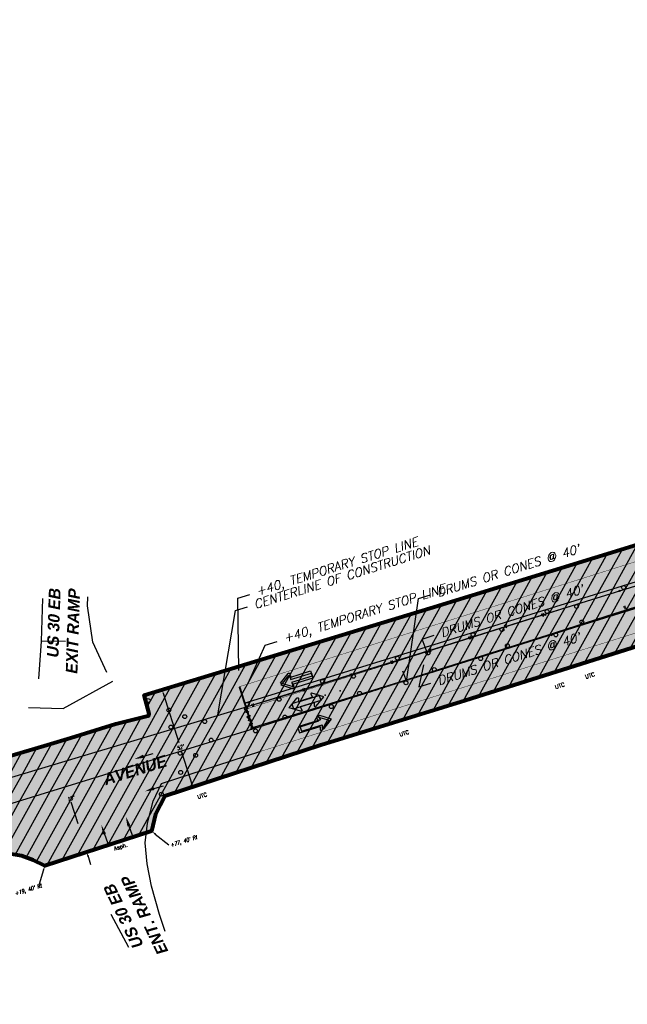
# Model space of a CAD drawing. Header units: feet. Extents: x 0 to 1837476, y 0 to 429622.
# Tile 13 of 33: x 1762683 to 1762995, y 426043 to 426550. Entities that reach past the tile are written whole.
import ezdxf
from ezdxf import colors
from ezdxf.entities.mleader import LeaderData, LeaderLine
from ezdxf.math import Vec2, Vec3

# ---------------------------------------------------------------- set-up
doc = ezdxf.new("R2010")
doc.units = ezdxf.units.FT
doc.header["$MEASUREMENT"] = 0
for name, color, linetype in [('A-DETL-ANNO', 2, 'Continuous'), ('A-DETL-DIMS', 1, 'Continuous'), ('A-PAVEMENT-HATCH', 2, 'Continuous'), ('C-ANNO-TABL-TITL', 4, 'Continuous'), ('C-PAVEMENT-MARKING', 4, 'Continuous'), ('C-PAVEMENT-REFLECTORS', 4, 'Continuous'), ('C-PROJECT LIMITS', 3, 'Continuous'), ('HATCH', 4, 'Continuous'), ('MOT HATCH PH 1', 4, 'Continuous'), ('MOT HATCH PH 2', 3, 'Continuous'), ('MOT HATCH PH 3', 1, 'Continuous')]:
    doc.layers.add(name, color=color, linetype=linetype)
doc.layers.add('PM_P_Cells (Construction)', color=7, linetype='Continuous', lineweight=0)
doc.styles.add('BCI Existing', font='simplex.shx', dxfattribs={"width": 0.75, "oblique": 15, "height": 0.08, "bigfont": 'bigfont.shx'})
doc.styles.add('L100', font='simplex.shx', dxfattribs={"height": 0.1, "bigfont": 'bigfont.shx'})
doc.styles.add('Matchline', font='bold.shx', dxfattribs={"oblique": 10, "height": 0.18})
doc.styles.add('STATION', font='ROMANS.shx', dxfattribs={"oblique": 15})

msp = doc.modelspace()

# ---------------------------------------------------------------- hatches: boundary and pattern name
at = {"layer": 'C-PAVEMENT-REFLECTORS', "transparency": 33554687}
h = msp.add_hatch(color=256, dxfattribs=at)
h.dxf.hatch_style = 1
h.paths.add_polyline_path([(1762991.11, 426255.4), (1762992.04, 426255.71), (1762991.73, 426256.65), (1762990.79, 426256.33)])
h = msp.add_hatch(color=256, dxfattribs=at)
h.dxf.hatch_style = 1
h.paths.add_polyline_path([(1762952.98, 426243.08), (1762953.92, 426243.4), (1762953.6, 426244.34), (1762952.66, 426244.02)])
h = msp.add_hatch(color=256, dxfattribs=at)
h.dxf.hatch_style = 1
h.paths.add_polyline_path([(1762956.2, 426232.68), (1762957.14, 426233), (1762956.83, 426233.93), (1762955.89, 426233.62)])
h = msp.add_hatch(color=256, dxfattribs=at)
h.dxf.hatch_style = 1
h.paths.add_polyline_path([(1762914.85, 426231.2), (1762915.79, 426231.51), (1762915.47, 426232.45), (1762914.54, 426232.14)])
h = msp.add_hatch(color=256, dxfattribs=at)
h.dxf.hatch_style = 1
h.paths.add_polyline_path([(1762876.56, 426219.01), (1762877.5, 426219.33), (1762877.18, 426220.26), (1762876.25, 426219.95)])
h = msp.add_hatch(color=256, dxfattribs=at)
h.dxf.hatch_style = 1
h.paths.add_polyline_path([(1762838.37, 426207.1), (1762839.31, 426207.42), (1762839, 426208.35), (1762838.06, 426208.04)])
h = msp.add_hatch(color=256, dxfattribs=at)
h.dxf.hatch_style = 1
h.paths.add_polyline_path([(1762879.97, 426208.77), (1762880.91, 426209.08), (1762880.6, 426210.02), (1762879.66, 426209.7)])
h = msp.add_hatch(color=256, dxfattribs=at)
h.dxf.hatch_style = 1
h.paths.add_polyline_path([(1762799.95, 426195.13), (1762800.89, 426195.45), (1762800.58, 426196.39), (1762799.64, 426196.07)])
h = msp.add_hatch(color=256, dxfattribs=at)
h.dxf.hatch_style = 1
h.paths.add_polyline_path([(1762803.62, 426184.68), (1762804.56, 426184.99), (1762804.24, 426185.93), (1762803.3, 426185.62)])
at = {"layer": 'HATCH', "true_color": 0xe7e8e9, "transparency": 33554457}
h = msp.add_hatch(color=254, dxfattribs=at)
h.dxf.hatch_style = 1
h.paths.add_polyline_path([(1760925.01, 425620.93), (1761185.21, 425702.35), (1761203.98, 425711.87), (1761219.39, 425720.27), (1761228.96, 425724.52), (1761251.35, 425731.04), (1761262.52, 425734.03), (1761281.08, 425738.04), (1761281.08, 425736.04), (1761301.08, 425736.04), (1761301.07, 425738.78), (1761302.12, 425738.99), (1761312.83, 425742.04), (1761397.96, 425768.83), (1761466.39, 425790.61), (1761562.38, 425821.41), (1761699.77, 425868.8), (1761756.39, 425888.42), (1761787.45, 425899.26), (1761818.41, 425910.67), (1761825.89, 425913.07), (1761843.43, 425919.36), (1761874.92, 425929.77), (1761912.84, 425941.83), (1761971.63, 425960.18), (1762008.95, 425971.74), (1762015.62, 425973.81), (1762017.99, 425966.17), (1762027.54, 425969.13), (1762025.17, 425976.77), (1762028.77, 425977.88), (1762090.66, 425997.08), (1762189.79, 426028.22), (1762250.38, 426047.37), (1762305.08, 426065.36), (1762391.07, 426092.17), (1762413.99, 426099.16), (1762414.53, 426077.68), (1762424.46, 426080.74), (1762423.85, 426102.16), (1762489.66, 426122.28), (1762572.1, 426147.24), (1762617.67, 426162.94), (1762621.84, 426154.67), (1762695.76, 426176.4), (1762709.46, 426180.41), (1762732.51, 426187.64), (1762748.94, 426191.7), (1762749.47, 426192.01), (1762749.65, 426192.88), (1762747.07, 426202.32), (1762894.03, 426247.08), (1763148.56, 426325.28), (1763232.65, 426350.13), (1763489.42, 426428.89), (1763677.45, 426490.96), (1763751.88, 426515.71), (1763797.08, 426530.13), (1763811.81, 426535.02), (1763811.75, 426534.42), (1763814.47, 426527.23), (1763945.11, 426567.8), (1763943.18, 426574.9), (1763971.62, 426583.36), (1764000.24, 426591.78), (1764070.84, 426612.65), (1764106.36, 426623), (1764144.31, 426634.01), (1764188.44, 426647.04), (1764231.09, 426659.62), (1764240.69, 426662.43), (1764350.53, 426694.46), (1764373.79, 426701.21), (1764494.76, 426738.55), (1764486.3, 426737.9), (1764483.37, 426738.18), (1764411.12, 426715.85), (1764408.46, 426724.46), (1764402.15, 426723.55), (1764402.16, 426723.57), (1764408.47, 426724.47), (1764411.12, 426715.87), (1764483.37, 426738.18), (1764483.37, 426738.18), (1764411.12, 426715.88), (1764408.47, 426724.48), (1764402.16, 426723.58), (1764402.9, 426725.89), (1764462.81, 426744.35), (1764470.58, 426740.97), (1764479.36, 426738.55), (1764486.29, 426737.91), (1764494.82, 426738.58), (1764538.73, 426752.24), (1764582.64, 426765.9), (1764585.62, 426767.48), (1764588.23, 426769.23), (1764591.16, 426771.36), (1764594.94, 426774.44), (1764597.68, 426776.94), (1764600.18, 426779.52), (1764601.23, 426780.78), (1764604.37, 426778.29), (1764608.09, 426783), (1764604.96, 426785.48), (1764605.34, 426785.99), (1764606.53, 426787.63), (1764607.44, 426788.92), (1764680.19, 426810.33), (1764683.06, 426809.04), (1764688.04, 426807.1), (1764691.03, 426806.31), (1764693.25, 426805.9), (1764698.13, 426805.39), (1764702.25, 426805.35), (1764710.11, 426805.96), (1764723.58, 426756), (1764683.86, 426750.81), (1764674.28, 426749.28), (1764668.29, 426747.2), (1764664.24, 426744.8), (1764658.64, 426740.8), (1764612.56, 426725.31), (1764613.17, 426723.41), (1764600.25, 426719.07), (1764600.15, 426719.11), (1764597.44, 426719.72), (1764595.24, 426720.04), (1764592.85, 426720.22), (1764590.98, 426720.23), (1764588.48, 426720.05), (1764586.7, 426719.79), (1764585.04, 426719.45), (1764668.27, 426747.2), (1764664.23, 426744.81), (1764658.11, 426740.42), (1764654.45, 426737.15), (1764651, 426733.31), (1764649.57, 426731.43), (1764648.18, 426729.04), (1764647.64, 426727.7), (1764647, 426724.98), (1764646.92, 426724.32), (1764610.59, 426712.17), (1764609.73, 426713.34), (1764608.43, 426714.7), (1764606.38, 426716.34), (1764604.73, 426717.35), (1764603.28, 426718.05), (1764601.71, 426718.58), (1764600.14, 426719.11), (1764597.44, 426719.72), (1764595.24, 426720.04), (1764592.85, 426720.22), (1764590.98, 426720.22), (1764588.48, 426720.05), (1764586.7, 426719.79), (1764585.04, 426719.45), (1764584.19, 426719.23), (1764557.37, 426711.58), (1764505.63, 426695.61), (1764475.53, 426685.84), (1764471.49, 426683.74), (1764466.8, 426679.96), (1764419.03, 426665.1), (1764406.77, 426658.14), (1764399.53, 426660.09), (1764388.6, 426658.76), (1764475.46, 426685.82), (1764471.49, 426683.74), (1764465.9, 426679.23), (1764461.64, 426674.08), (1764459.52, 426669.21), (1764458.64, 426664.96), (1764416.31, 426651.69), (1764416.01, 426652.36), (1764414.27, 426653.78), (1764410.31, 426657.2), (1764399.5, 426660.08), (1764388.57, 426658.76), (1764364.78, 426650.79), (1764273.8, 426622.07), (1764244.87, 426613.11), (1764189.79, 426596.61), (1764159.69, 426587.44), (1764132.54, 426578.86), (1764075.44, 426560.82), (1764015.66, 426541.93), (1763999.24, 426536.29), (1763991.6, 426533.91), (1763990.95, 426534.26), (1763989.88, 426539.02), (1763988.19, 426544.53), (1763988.1, 426544.64), (1763987.96, 426544.65), (1763892.08, 426514.82), (1763835.39, 426497.02), (1763828.33, 426494.72), (1763830.52, 426487.3), (1763816, 426482.98), (1763767.4, 426468.53), (1763691.25, 426445.57), (1763618.36, 426425.06), (1763529.63, 426399.37), (1763519.9, 426396.28), (1763401.18, 426358.69), (1763385.03, 426353.59), (1763346.03, 426341.23), (1763283.39, 426320.38), (1763245.53, 426307.57), (1763161.54, 426279.28), (1763079.02, 426252.54), (1763000.82, 426227.65), (1762959.11, 426214.44), (1762912.32, 426199.71), (1762837.87, 426176.76), (1762757.69, 426150.49), (1762752.91, 426141.25), (1762750.84, 426132.41), (1762696.09, 426114.78), (1762690.11, 426117.62), (1762684.09, 426119.79), (1762675.68, 426121.2), (1762667.81, 426120.56), (1762659.57, 426118.56), (1762633.72, 426110.49), (1762559.04, 426087.41), (1762532.2, 426079.37), (1762529.38, 426087.9), (1762425.99, 426055.65), (1762426.17, 426052.86), (1762398.87, 426044.3), (1762400.36, 426040.09), (1762339.25, 426018.76), (1762339.3, 426018.3), (1762319.07, 426012.3), (1762315.19, 426022.49), (1762242.14, 425998.27), (1762245.1, 425987.66), (1762228.74, 425983.44), (1762191.34, 425970.84), (1762180.6, 425968.22), (1762161.51, 425962.39), (1762118.83, 425946.82), (1762117.97, 425949.69), (1761886.36, 425880.95), (1761887.2, 425878.07), (1761802.45, 425853.33), (1761698.6, 425824.01), (1761645.2, 425808.68), (1761643.56, 425814.09), (1761674.32, 425823.38), (1761673.45, 425826.25), (1761616.02, 425808.9), (1761616.88, 425806.03), (1761643.56, 425814.09), (1761645.19, 425808.68), (1761636.75, 425806.05), (1761614.36, 425798.78), (1761591.98, 425791.48), (1761589.7, 425799.17), (1761542.29, 425785.13), (1761482.74, 425766.42), (1761435.9, 425751.76), (1761437.25, 425747.44), (1761406.56, 425737.93), (1761365.59, 425725.97), (1761297.29, 425704.26), (1761291.53, 425702.52), (1761209.99, 425677.11), (1761096.21, 425641.57), (1761036.89, 425623.05), (1760994.7, 425609.88), (1760934.34, 425590.95)])
at = {"layer": 'MOT HATCH PH 1', "transparency": 33554687}
h = msp.add_hatch(dxfattribs=at)
h.set_pattern_fill('ANSI31', color=256, scale=45, angle=16)
h.paths.add_polyline_path([(1760925.01, 425620.93), (1760985.56, 425639.91), (1761089.08, 425672.35), (1761185.21, 425702.35), (1761203.98, 425711.87), (1761219.39, 425720.27), (1761228.96, 425724.52), (1761251.35, 425731.04), (1761262.52, 425734.03), (1761265.59, 425734.74), (1761273.38, 425736.38), (1761281.08, 425738.04), (1761288.37, 425737.87), (1761295.75, 425738.04), (1761302.12, 425738.99), (1761312.83, 425742.04), (1761397.96, 425768.83), (1761466.39, 425790.61), (1761562.48, 425821.44), (1761633.61, 425845.94), (1761699.77, 425868.8), (1761756.39, 425888.42), (1761787.45, 425899.26), (1761818.41, 425910.67), (1761825.89, 425913.07), (1761843.43, 425919.36), (1761874.92, 425929.77), (1761876.38, 425930.24), (1761912.84, 425941.83), (1761971.63, 425960.18), (1762008.95, 425971.74), (1762090.66, 425997.08), (1762100.08, 426000.02), (1762189.79, 426028.22), (1762216.58, 426036.68), (1762250.38, 426047.37), (1762300.41, 426063.19), (1762373.17, 426086.86), (1762380.55, 426089.17), (1762391.07, 426092.17), (1762489.66, 426122.28), (1762572.1, 426147.24), (1762617.67, 426162.94), (1762621.84, 426154.67), (1762695.76, 426176.4), (1762709.46, 426180.41), (1762732.51, 426187.64), (1762748.94, 426191.7), (1762749.47, 426192.01), (1762749.67, 426192.82), (1762747.15, 426202.02), (1762894.03, 426247.08), (1762945.81, 426262.98), (1762999.55, 426280), (1763065.78, 426300.47), (1763148.56, 426325.28), (1763232.65, 426350.13), (1763332.76, 426380.2), (1763367.45, 426390.93), (1763489.42, 426428.89), (1763519.38, 426438.21), (1763606.59, 426467.32), (1763677.45, 426490.96), (1763797.08, 426530.13), (1763811.75, 426534.42), (1763814.47, 426527.23), (1763845.83, 426537.33), (1763889.38, 426550.71), (1763945.04, 426567.75), (1763943.18, 426574.9), (1763971.62, 426583.36), (1764000.24, 426591.78), (1764070.84, 426612.65), (1764144.31, 426634.01), (1764231.09, 426659.62), (1764240.69, 426662.43), (1764350.53, 426694.46), (1764373.79, 426701.21), (1764381.9, 426704.73), (1764394.13, 426713.31), (1764400.55, 426720.78), (1764402.9, 426725.89), (1764462.81, 426744.35), (1764468.19, 426741.83), (1764472.97, 426740.1), (1764479.36, 426738.55), (1764486.29, 426737.91), (1764494.82, 426738.58), (1764538.73, 426752.24), (1764578.98, 426764.78), (1764584.01, 426766.56), (1764588.23, 426769.23), (1764592.85, 426772.68), (1764598.51, 426777.76), (1764603.26, 426783.26), (1764607.44, 426788.92), (1764680.19, 426810.33), (1764688.04, 426807.1), (1764694.56, 426805.71), (1764699.38, 426805.32), (1764703.82, 426805.43), (1764709.08, 426806.25), (1764713.95, 426790.5), (1764602.97, 426756.64), (1764496.03, 426722.52), (1764379.06, 426685.84), (1764236.38, 426641.55), (1764150.25, 426614.86), (1764084.29, 426594.4), (1763911.5, 426544.7), (1763773.82, 426502.64), (1763757.35, 426497.03), (1763688.3, 426475.65), (1763679.66, 426472.2), (1763671.65, 426470.52), (1763610.44, 426451.3), (1763523.4, 426423.64), (1763385.81, 426380.49), (1763337.15, 426365.41), (1763275.17, 426345.84), (1763240.02, 426334.93), (1763153.49, 426307.48), (1763078.08, 426283.31), (1763029.62, 426267.95), (1762951.92, 426243.79), (1762899.58, 426227.27), (1762828.89, 426205.22), (1762800.22, 426196.49), (1762653.17, 426152.46), (1762549.01, 426119.21), (1762488.91, 426100.6), (1762404.88, 426074.71), (1762384.72, 426068.34), (1762308.14, 426044.33), (1762255.05, 426027.83), (1762197.19, 426009.4), (1762139.23, 425991.71), (1762105.64, 425981.44), (1762034.59, 425959.08), (1761977.85, 425941.34), (1761882, 425911.16), (1761792.78, 425881.43), (1761638.4, 425829.46), (1761586.22, 425811.96), (1761567.61, 425805.32), (1761540.48, 425796.69), (1761479.25, 425777.57), (1761402.42, 425753.26), (1761305.53, 425723.16), (1761208.12, 425692.81), (1761092.83, 425656.71), (1760990.15, 425624.59), (1760929.84, 425605.64)])
at = {"layer": 'MOT HATCH PH 2', "transparency": 33554687}
h = msp.add_hatch(dxfattribs=at)
h.set_pattern_fill('ANSI31', color=256, scale=45, angle=16)
h.paths.add_polyline_path([(1760934.34, 425590.95), (1760994.13, 425609.71), (1761036.89, 425623.05), (1761096.21, 425641.57), (1761209.99, 425677.11), (1761291.53, 425702.52), (1761297.29, 425704.26), (1761361.88, 425724.84), (1761386.74, 425732.36), (1761407.08, 425738.03), (1761437.62, 425745.76), (1761467.35, 425752.81), (1761485.36, 425757.52), (1761496.14, 425760.66), (1761507.7, 425764.49), (1761526.51, 425771.78), (1761533.13, 425774.39), (1761537.75, 425775.98), (1761546.62, 425778.53), (1761553.7, 425780.12), (1761562.98, 425781.6), (1761573.16, 425784.96), (1761614.36, 425798.78), (1761636.75, 425806.05), (1761663.79, 425814.18), (1761698.6, 425824.01), (1761714.35, 425828.41), (1761771.98, 425844.64), (1761802.45, 425853.33), (1761891.12, 425879.21), (1761955.63, 425898.66), (1762011.29, 425914.76), (1762044.38, 425924.72), (1762120.72, 425947.38), (1762158.96, 425961.32), (1762161.51, 425962.39), (1762180.6, 425968.22), (1762186.91, 425969.84), (1762228.74, 425983.44), (1762240.91, 425986.49), (1762245.08, 425987.57), (1762256.78, 425990.91), (1762296.53, 426004.59), (1762319.07, 426012.3), (1762339.3, 426018.3), (1762339.25, 426018.76), (1762400.36, 426040.09), (1762401.39, 426037.65), (1762430.03, 426046.47), (1762429.01, 426049.65), (1762426.29, 426050.91), (1762425.99, 426055.65), (1762529.38, 426087.9), (1762532.2, 426079.37), (1762592.5, 426097.82), (1762633.72, 426110.49), (1762659.57, 426118.56), (1762667.81, 426120.56), (1762675.68, 426121.2), (1762684.09, 426119.79), (1762690.11, 426117.62), (1762696.09, 426114.78), (1762750.84, 426132.41), (1762752.91, 426141.25), (1762757.69, 426150.49), (1762837.87, 426176.76), (1762912.32, 426199.71), (1762959.11, 426214.44), (1763000.82, 426227.65), (1763079.02, 426252.54), (1763161.54, 426279.28), (1763245.53, 426307.57), (1763283.39, 426320.38), (1763346.03, 426341.23), (1763385.03, 426353.59), (1763401.18, 426358.69), (1763519.9, 426396.28), (1763529.63, 426399.37), (1763618.36, 426425.06), (1763691.25, 426445.57), (1763767.4, 426468.53), (1763816, 426482.98), (1763830.52, 426487.3), (1763837.09, 426486.32), (1763842.31, 426484.12), (1763849.92, 426481.73), (1763845.33, 426487.72), (1763841.86, 426490.52), (1763838.12, 426493.28), (1763835.86, 426495.03), (1763835.05, 426496.37), (1763835.39, 426497.02), (1763851.77, 426502.24), (1763877.34, 426510.15), (1763904.06, 426518.52), (1763955, 426534.46), (1763987.96, 426544.65), (1763988.19, 426544.53), (1763989.88, 426539.02), (1763990.95, 426534.26), (1763991.6, 426533.91), (1763999.24, 426536.29), (1764015.66, 426541.93), (1764075.44, 426560.82), (1764132.54, 426578.86), (1764159.69, 426587.44), (1764189.79, 426596.61), (1764244.87, 426613.11), (1764273.8, 426622.07), (1764364.78, 426650.79), (1764388.57, 426658.76), (1764399.5, 426660.08), (1764410.31, 426657.2), (1764416.01, 426652.36), (1764416.31, 426651.69), (1764458.64, 426664.96), (1764459.52, 426669.21), (1764461.64, 426674.08), (1764465.9, 426679.23), (1764471.49, 426683.74), (1764475.53, 426685.84), (1764505.63, 426695.61), (1764557.37, 426711.58), (1764584.19, 426719.23), (1764585.04, 426719.45), (1764586.7, 426719.79), (1764588.48, 426720.05), (1764590.98, 426720.22), (1764592.85, 426720.22), (1764595.24, 426720.04), (1764597.44, 426719.72), (1764600.14, 426719.11), (1764601.71, 426718.58), (1764603.28, 426718.05), (1764604.73, 426717.35), (1764606.38, 426716.34), (1764608.43, 426714.7), (1764609.19, 426713.93), (1764609.73, 426713.34), (1764610.59, 426712.17), (1764646.92, 426724.32), (1764647, 426724.98), (1764647.64, 426727.7), (1764648.18, 426729.04), (1764649.57, 426731.43), (1764651, 426733.31), (1764654.45, 426737.15), (1764658.11, 426740.42), (1764664.24, 426744.8), (1764668.29, 426747.2), (1764674.28, 426749.28), (1764683.86, 426750.81), (1764713.8, 426755.06), (1764723.59, 426756.18), (1764717.11, 426780.22), (1764607.61, 426745.99), (1764499.34, 426712.04), (1764382.04, 426676.29), (1764247.12, 426634.28), (1764153.1, 426604.86), (1764112.21, 426592.27), (1763912.67, 426534.06), (1763803.28, 426500.64), (1763716.43, 426473.28), (1763638, 426448.73), (1763613.43, 426440.68), (1763526.5, 426413.94), (1763389.4, 426370.97), (1763340.33, 426355.34), (1763278.3, 426335.64), (1763242.92, 426324.45), (1763156.75, 426296.79), (1763073.62, 426270.66), (1763032.72, 426257.88), (1762988.65, 426244.17), (1762954.01, 426233.12), (1762903.1, 426216.91), (1762832.4, 426194.35), (1762803.3, 426185.15), (1762649.01, 426137.44), (1762552.05, 426107.57), (1762491.01, 426088.2), (1762387.26, 426055.79), (1762311.26, 426031.81), (1762200.46, 425998.04), (1762109.7, 425969.59), (1762004.42, 425936.74), (1762000.7, 425948.48), (1761977.85, 425941.34), (1761882, 425911.16), (1761792.78, 425881.43), (1761706.12, 425852.28), (1761638.4, 425829.46), (1761586.22, 425811.96), (1761540.48, 425796.69), (1761479.25, 425777.57), (1761402.42, 425753.26), (1761305.53, 425723.16), (1761208.12, 425692.81), (1761092.83, 425656.71), (1760990.15, 425624.59), (1760929.86, 425605.59)])
at = {"layer": 'MOT HATCH PH 3', "transparency": 33554687}
h = msp.add_hatch(dxfattribs=at)
h.set_pattern_fill('ANSI31', color=256, scale=45, angle=16)
h.paths.add_polyline_path([(1762000.7, 425948.48), (1762034.59, 425959.08), (1762105.64, 425981.44), (1762139.23, 425991.71), (1762197.19, 426009.4), (1762255.05, 426027.83), (1762308.14, 426044.33), (1762384.72, 426068.34), (1762404.88, 426074.71), (1762488.91, 426100.6), (1762549.01, 426119.21), (1762653.17, 426152.46), (1762800.22, 426196.49), (1762828.89, 426205.22), (1762899.58, 426227.27), (1762951.92, 426243.79), (1763029.62, 426267.95), (1763078.08, 426283.31), (1763153.49, 426307.48), (1763240.02, 426334.93), (1763275.17, 426345.84), (1763337.15, 426365.41), (1763385.81, 426380.49), (1763523.4, 426423.64), (1763610.44, 426451.3), (1763671.65, 426470.52), (1763757.35, 426497.03), (1763773.82, 426502.64), (1763909.69, 426543.61), (1764009.55, 426572.74), (1764109.41, 426601.87), (1764150.25, 426614.86), (1764236.38, 426641.55), (1764379.06, 426685.84), (1764496.03, 426722.52), (1764579.54, 426749.02), (1764602.97, 426756.64), (1764713.95, 426790.5), (1764717.11, 426780.22), (1764607.61, 426745.99), (1764581.9, 426738.37), (1764499.34, 426712.04), (1764382.04, 426676.29), (1764247.12, 426634.28), (1764153.1, 426604.86), (1764112.21, 426592.27), (1764012.44, 426563.16), (1763912.67, 426534.06), (1763803.28, 426500.64), (1763759.99, 426486.81), (1763716.43, 426473.28), (1763638, 426448.73), (1763613.43, 426440.68), (1763526.5, 426413.94), (1763389.4, 426370.97), (1763340.33, 426355.34), (1763278.3, 426335.64), (1763156.75, 426296.79), (1763073.62, 426270.66), (1762994.9, 426245.84), (1762954.01, 426233.12), (1762903.1, 426216.91), (1762832.4, 426194.35), (1762803.3, 426185.15), (1762649.01, 426137.44), (1762552.05, 426107.57), (1762491.01, 426088.2), (1762387.26, 426055.79), (1762311.26, 426031.81), (1762258.59, 426015.77), (1762200.46, 425998.04), (1762146.73, 425981.52), (1762109.7, 425969.59), (1762038.15, 425946.96), (1762004.42, 425936.74)])

# ---------------------------------------------------------------- linework, layer by layer
at = {"layer": 'A-DETL-ANNO'}
for p, q in [((1762756.97, 426203.39, -519.25), (1762764.9, 426178.02, -519.25)), ((1762771.92, 426155.92, -519.25), (1762766.45, 426173.05, -519.25))]:
    msp.add_line(p, q, dxfattribs=at)
at = {"layer": 'A-DETL-ANNO', "elevation": -519.25}
for points in [[(1762738.26, 426138.12), (1762740.98, 426130.35)], [(1762725.7, 426133.92), (1762728.42, 426126.14)]]:
    msp.add_lwpolyline(points, dxfattribs=at)
at = {"layer": 'A-DETL-ANNO'}
for points in [[(1762756.86, 426202.34, -519.25), (1762757.66, 426202.59, -519.25), (1762756.51, 426204.85, -519.25)], [(1762771.03, 426157.3, 851.7), (1762771.83, 426157.54, 851.7), (1762772.18, 426155.03, 851.7)], [(1762738.49, 426134.86, -519.25), (1762740.07, 426135.37, -519.25), (1762737.76, 426139.88, -519.25)], [(1762725.87, 426130.72, -519.25), (1762727.46, 426131.23, -519.25), (1762725.14, 426135.74, -519.25)]]:
    msp.add_solid(points, dxfattribs=at)
at = {"layer": 'A-DETL-DIMS', "elevation": -519.25}
for points in [[(1762743.91, 426170.15), (1762751.82, 426172.43)], [(1762749.1, 426153.58), (1762757.02, 426155.85)]]:
    msp.add_lwpolyline(points, dxfattribs=at)
at = {"layer": 'A-DETL-DIMS'}
for points in [[(1762746.56, 426171.8, -519.25), (1762747.06, 426170.21, -519.25), (1762742.05, 426169.49, -519.25)], [(1762751.94, 426155.22, -519.25), (1762752.45, 426153.63, -519.25), (1762747.43, 426152.92, -519.25)]]:
    msp.add_solid(points, dxfattribs=at)
at = {"layer": 'A-PAVEMENT-HATCH'}
for p, q in [((1762713.15, 426136.22, -519.25), (1762709.55, 426147.35, -519.25)), ((1762752.86, 426130.99, -519.25), (1762759.86, 426125.4, -519.25)), ((1762718.18, 426120.13, -519.25), (1762719.58, 426115.27, -519.25)), ((1762695.42, 426112.56, -519.25), (1762693.18, 426105.21, -519.25))]:
    msp.add_line(p, q, dxfattribs=at)
for points in [[(1762712.02, 426138.37, 851.7), (1762712.82, 426138.62, 851.7), (1762713.17, 426136.11, 851.7)], [(1762752.74, 426130.55, -519.25), (1762753.26, 426131.21, -519.25), (1762751.05, 426132.44, -519.25)], [(1762717.93, 426119.22, 851.7), (1762718.72, 426119.47, 851.7), (1762717.58, 426121.73, 851.7)], [(1762695.77, 426112.27, -519.25), (1762694.97, 426112.51, -519.25), (1762696.09, 426114.78, -519.25)]]:
    msp.add_solid(points, dxfattribs=at)
at = {"layer": 'C-PAVEMENT-MARKING', "elevation": 849.96}
for points, const_width in [([(1763794.02, 426521.87), (1762796.11, 426206.77)], 0.2), ([(1763804.56, 426488.49), (1762806.65, 426173.4)], 0.2), ([(1763297.78, 426341.1), (1762803.04, 426184.84)], 0.2), ([(1763133.21, 426300.63), (1762799.73, 426195.33)], 0.2), ([(1762796.11, 426206.77), (1762803.04, 426184.84)], 1)]:
    msp.add_lwpolyline(points, dxfattribs=dict(at, const_width=const_width))
at = {"layer": 'C-PAVEMENT-MARKING', "color": 8}
for points, elevation in [([(1762692.93, 426210.74), (1762694.44, 426230.21), (1762695.08, 426252.13)], 848.38), ([(1762728.02, 426213.99), (1762720.81, 426229.65), (1762717.94, 426248.33), (1762718.11, 426253.04)], 848.43), ([(1762706.77, 426230.02), (1762694.44, 426230.21)], 848.54), ([(1762687.66, 426196.14), (1762705.46, 426195.55), (1762731.08, 426209.65)], 848.63), ([(1762757.89, 426080.94), (1762754.99, 426089.66), (1762750.89, 426104.21), (1762748.62, 426115.68), (1762747.69, 426126.47), (1762748.79, 426136.61), (1762751.77, 426147.86), (1762756.06, 426156.93), (1762806.65, 426173.4)], 849.15), ([(1762729.94, 426089.77), (1762739.01, 426072.9)], 849.27)]:
    msp.add_lwpolyline(points, dxfattribs=dict(at, elevation=elevation))
at = {"layer": 'HATCH', "lineweight": 80}
for points in [[(1762391.07, 426092.17), (1762489.66, 426122.28), (1762572.1, 426147.24), (1762617.67, 426162.94), (1762621.84, 426154.67), (1762695.76, 426176.4), (1762709.46, 426180.41), (1762732.51, 426187.64), (1762748.94, 426191.7), (1762749.47, 426192.01), (1762749.65, 426192.88), (1762747.07, 426202.32), (1762894.03, 426247.08), (1763148.56, 426325.28), (1763232.65, 426350.13), (1763489.42, 426428.89), (1763677.45, 426490.96), (1763751.88, 426515.71), (1763797.08, 426530.13), (1763811.81, 426535.02), (1763811.75, 426534.42), (1763814.47, 426527.23), (1763945.11, 426567.8)], [(1763000.82, 426227.65), (1762959.11, 426214.44), (1762912.32, 426199.71), (1762837.87, 426176.76), (1762757.69, 426150.49), (1762752.91, 426141.25), (1762750.84, 426132.41), (1762696.14, 426114.62), (1762690.11, 426117.62), (1762684.09, 426119.79), (1762675.68, 426121.2), (1762667.81, 426120.56), (1762659.57, 426118.56), (1762633.72, 426110.49), (1762559.04, 426087.41), (1762532.2, 426079.37), (1762529.38, 426087.9), (1762425.99, 426055.65)]]:
    msp.add_lwpolyline(points, dxfattribs=at)
at = {"layer": 'MOT HATCH PH 1', "elevation": -519.25}
for points in [[(1762404.88, 426074.71), (1762488.91, 426100.6), (1762549.01, 426119.21), (1762653.17, 426152.46), (1762800.22, 426196.49), (1762899.58, 426227.27), (1762951.92, 426243.79), (1763029.62, 426267.95), (1763078.08, 426283.31), (1763153.49, 426307.48), (1763240.02, 426334.93), (1763275.17, 426345.84), (1763337.15, 426365.41), (1763385.81, 426380.49), (1763523.4, 426423.64), (1763610.44, 426451.3), (1763671.65, 426470.52), (1763679.53, 426472.8), (1763688.3, 426475.65), (1763712.76, 426483.29), (1763757.35, 426497.03), (1763773.82, 426502.64), (1763911.5, 426544.7)], [(1762802.5, 426185.69), (1762803.43, 426185.97), (1762902.86, 426216.78), (1762955.21, 426233.29), (1763032.91, 426257.45), (1763081.42, 426272.83), (1763156.83, 426297), (1763243.31, 426324.44), (1763278.45, 426335.34), (1763340.43, 426354.92), (1763389.08, 426369.99), (1763526.71, 426413.15), (1763613.75, 426440.81), (1763674.82, 426459.99), (1763682.76, 426462.28), (1763691.64, 426465.17), (1763716.02, 426472.78), (1763760.74, 426486.57), (1763777.2, 426492.17), (1763802.86, 426500.01)], [(1762994.13, 426248.38), (1762994.08, 426246.68)], [(1762993.29, 426247.93), (1762994.9, 426247.09)]]:
    msp.add_lwpolyline(points, dxfattribs=at)
for points in [[(1762821.57, 426195.96), (1762825.52, 426200.93, -0.581776), (1762826.38, 426200.79), (1762826.43, 426198.96), (1762837.06, 426202.28), (1762837.88, 426199.63), (1762827.28, 426196.32), (1762828.21, 426194.84, -0.736529), (1762827.5, 426194.2)], [(1762843.42, 426190.09), (1762837.35, 426191.93, 0.581776), (1762836.72, 426191.33), (1762837.72, 426189.79), (1762827.09, 426186.47), (1762827.92, 426183.82), (1762838.53, 426187.13), (1762838.6, 426185.39, 0.736529), (1762839.55, 426185.27)]]:
    msp.add_lwpolyline(points, format="xyb", close=True, dxfattribs=at)
at = {"layer": 'MOT HATCH PH 1'}
for centre in [(1762969.33, 426248), (1762931, 426236.12), (1762892.95, 426224.06), (1762854.69, 426212.11), (1762749.21, 426199.63), (1762816.52, 426200.27), (1762759.82, 426194.73), (1762767.97, 426191.37), (1762778.27, 426188.84)]:
    msp.add_circle(centre, 1, dxfattribs=at)
at = {"layer": 'MOT HATCH PH 2'}
for points in [[(1763912.67, 426534.06), (1763803.28, 426500.64), (1763716.43, 426473.28), (1763638, 426448.73), (1763613.43, 426440.68), (1763526.5, 426413.94), (1763389.4, 426370.97), (1763340.33, 426355.34), (1763278.3, 426335.64), (1763242.92, 426324.45), (1763156.75, 426296.79), (1763073.62, 426270.66), (1763032.72, 426257.88), (1762988.65, 426244.17), (1762954.01, 426233.12), (1762903.1, 426216.91), (1762832.4, 426194.35), (1762803.3, 426185.15), (1762649.01, 426137.44), (1762552.05, 426107.57), (1762491.01, 426088.2), (1762387.26, 426055.79)], [(1762425.99, 426055.65), (1762529.38, 426087.9), (1762532.2, 426079.37), (1762592.5, 426097.82), (1762633.72, 426110.49), (1762659.57, 426118.56), (1762667.81, 426120.56), (1762675.68, 426121.2), (1762684.09, 426119.79), (1762690.11, 426117.62), (1762696.14, 426114.62), (1762750.84, 426132.41), (1762752.91, 426141.25), (1762757.69, 426150.49), (1762837.87, 426176.76), (1762912.32, 426199.71), (1762959.11, 426214.44), (1763000.82, 426227.65)]]:
    msp.add_lwpolyline(points, dxfattribs=at)
for points, elevation in [([(1763774.35, 426505.21), (1763756.23, 426499.56), (1763682.18, 426475.71), (1763610.08, 426453.15), (1763523.08, 426425.45), (1763385.11, 426381.9), (1763274.97, 426347.44), (1763237.29, 426335.59), (1763070.69, 426282.86), (1763004.89, 426262.13), (1762951.38, 426245.54), (1762898.69, 426229.07), (1762828.85, 426207.51), (1762798.38, 426198.07)], 849.96), ([(1762994.13, 426248.38), (1762994.08, 426246.68)], -519.25), ([(1762951.19, 426244.27), (1762952.58, 426243.09)], -519.25), ([(1762952.12, 426244.52), (1762951.7, 426242.88)], -519.25), ([(1762993.29, 426247.93), (1762994.9, 426247.09)], -519.25), ([(1762932.21, 426238.43), (1762933.6, 426237.25)], -519.25), ([(1762933.14, 426238.68), (1762932.72, 426237.04)], -519.25), ([(1762913.71, 426232.47), (1762915.1, 426231.29)], -519.25), ([(1762914.64, 426232.73), (1762914.22, 426231.08)], -519.25), ([(1762893.28, 426226.09), (1762894.67, 426224.91)], -519.25), ([(1762894.2, 426226.35), (1762893.78, 426224.7)], -519.25), ([(1762873.68, 426219.97), (1762875.07, 426218.79)], -519.25), ([(1762874.61, 426220.22), (1762874.18, 426218.58)], -519.25), ([(1762852.89, 426213.3), (1762854.27, 426212.12)], -519.25), ([(1762853.81, 426213.56), (1762853.39, 426211.91)], -519.25), ([(1762828.34, 426205.72), (1762829.73, 426204.55)], -519.25), ([(1762829.27, 426205.98), (1762828.84, 426204.33)], -519.25), ([(1762802.3, 426197.85), (1762803.68, 426196.68)], -519.25), ([(1762803.22, 426198.11), (1762802.8, 426196.46)], -519.25), ([(1762798.55, 426195.68), (1762800.84, 426193.73)], -519.25), ([(1762800.07, 426196.1), (1762799.38, 426193.38)], -519.25), ([(1762799.88, 426191.64), (1762802.17, 426189.69)], -519.25), ([(1762801.4, 426192.06), (1762800.7, 426189.34)], -519.25), ([(1762801.09, 426187.76), (1762803.38, 426185.82)], -519.25), ([(1762802.61, 426188.18), (1762801.92, 426185.46)], -519.25)]:
    msp.add_lwpolyline(points, dxfattribs=dict(at, elevation=elevation))
at = {"layer": 'MOT HATCH PH 2', "elevation": -519.25}
for points in [[(1762817.55, 426207.47), (1762821.5, 426212.43, -0.581776), (1762822.36, 426212.3), (1762822.41, 426210.47), (1762833.04, 426213.79), (1762833.87, 426211.13), (1762823.26, 426207.82), (1762824.19, 426206.34, -0.736529), (1762823.48, 426205.7)], [(1762839.4, 426201.6), (1762833.33, 426203.43, 0.581776), (1762832.7, 426202.83), (1762833.7, 426201.3), (1762823.07, 426197.98), (1762823.9, 426195.33), (1762834.51, 426198.64), (1762834.58, 426196.89, 0.736529), (1762835.53, 426196.77)]]:
    msp.add_lwpolyline(points, format="xyb", close=True, dxfattribs=at)
at = {"layer": 'MOT HATCH PH 2'}
for centre in [(1762972.06, 426240.03), (1762933.8, 426227.83), (1762896.23, 426215.55), (1762857.85, 426203.35), (1762819.47, 426191.14), (1762781.57, 426179.3), (1762773.57, 426171.48), (1762765.88, 426162.69), (1762755.95, 426151.5)]:
    msp.add_circle(centre, 1, dxfattribs=at)
at = {"layer": 'MOT HATCH PH 3'}
for points in [[(1762404.88, 426074.71), (1762488.91, 426100.6), (1762549.01, 426119.21), (1762653.17, 426152.46), (1762800.22, 426196.49), (1762828.89, 426205.22), (1762899.58, 426227.27), (1762951.92, 426243.79), (1763029.62, 426267.95), (1763078.08, 426283.31), (1763153.49, 426307.48), (1763240.02, 426334.93), (1763275.17, 426345.84), (1763337.15, 426365.41), (1763385.81, 426380.49), (1763523.4, 426423.64), (1763610.44, 426451.3), (1763671.65, 426470.52), (1763757.35, 426497.03), (1763773.82, 426502.64), (1763909.69, 426543.61)], [(1763912.67, 426534.06), (1763803.28, 426500.64), (1763759.99, 426486.81), (1763716.43, 426473.28), (1763638, 426448.73), (1763613.43, 426440.68), (1763526.5, 426413.94), (1763389.4, 426370.97), (1763340.33, 426355.34), (1763278.3, 426335.64), (1763156.75, 426296.79), (1763073.62, 426270.66), (1762994.9, 426245.84), (1762954.01, 426233.12), (1762903.1, 426216.91), (1762832.4, 426194.35), (1762803.3, 426185.15), (1762649.01, 426137.44), (1762552.05, 426107.57), (1762491.01, 426088.2), (1762387.26, 426055.79)]]:
    msp.add_lwpolyline(points, dxfattribs=at)
at = {"layer": 'MOT HATCH PH 3', "elevation": -519.25}
for points in [[(1762817.21, 426208.56), (1762821.15, 426213.53, -0.581776), (1762822.02, 426213.39), (1762822.06, 426211.56), (1762832.69, 426214.88), (1762833.52, 426212.23), (1762822.92, 426208.92), (1762823.85, 426207.44, -0.736529), (1762823.13, 426206.8)], [(1762842.44, 426189.31), (1762836.37, 426191.15, 0.581776), (1762835.73, 426190.55), (1762836.74, 426189.01), (1762826.11, 426185.69), (1762826.94, 426183.04), (1762837.54, 426186.35), (1762837.61, 426184.61, 0.736529), (1762838.57, 426184.49)]]:
    msp.add_lwpolyline(points, format="xyb", close=True, dxfattribs=at)
for points in [[(1762798.5, 426195.37), (1762800.79, 426193.43)], [(1762800.02, 426195.79), (1762799.33, 426193.08)], [(1762799.83, 426191.33), (1762802.12, 426189.39)], [(1762801.35, 426191.75), (1762800.66, 426189.04)], [(1762801.04, 426187.46), (1762803.33, 426185.52)], [(1762802.56, 426187.88), (1762801.87, 426185.16)]]:
    msp.add_lwpolyline(points, dxfattribs=at)
at = {"layer": 'MOT HATCH PH 3'}
for centre in [(1762993.52, 426257.73), (1762954.2, 426245.44), (1762916.17, 426233.52), (1762958.7, 426233.4), (1762877.3, 426221.43), (1762920.07, 426221.23), (1762838.81, 426209.5), (1762881.71, 426208.8), (1762800.02, 426197.71), (1762843.3, 426196.52), (1762760.81, 426185.99), (1762804.33, 426184.02), (1762765.64, 426172.52)]:
    msp.add_circle(centre, 1, dxfattribs=at)
at = {"layer": 'PM_P_Cells (Construction)', "color": 7, "linetype": 'Continuous', "lineweight": 30}
for p in [(1762847.81, 426204.71), (1762840.18, 426202.33)]:
    msp.add_point(p, dxfattribs=at)

# ---------------------------------------------------------------- texts
at = {"layer": 'A-DETL-ANNO', "insert": (1762765.67, 426175.53, -519.25), "char_height": 2, "attachment_point": 5, "rotation": 17.347, "style": 'BCI Existing'}
msp.add_mtext("\\A1;52'", dxfattribs=at)
at = {"layer": 'A-PAVEMENT-HATCH', "char_height": 2, "attachment_point": 5, "rotation": 17.347, "style": 'BCI Existing'}
for s, insert in [("\\A1;15'", (1762709.3, 426149.22, -519.25)), ("\\A1;\\pxi-3,l4,t4;+77, 40' Rt", (1762766.53, 426126.78, -519.25)), ("\\A1;\\pxi-3,l4,t4;+19, 40' Rt", (1762686.67, 426101.9, -519.25))]:
    msp.add_mtext(s, dxfattribs=dict(at, insert=insert))
at = {"layer": 'A-PAVEMENT-HATCH', "color": 8, "insert": (1762731.34, 426124.4, -519.25), "char_height": 2, "width": 72.9652, "attachment_point": 1, "rotation": 17.4114, "style": 'L100'}
msp.add_mtext('Asph.', dxfattribs=at)
at = {"layer": 'C-ANNO-TABL-TITL', "char_height": 6, "attachment_point": 3, "style": 'Matchline'}
for s, insert, width, rotation in [('US 30 EB\\PEXIT RAMP', (1762698.19, 426257.17, -519.25), 76.2293, 88.176), ('AVENUE', (1762757.2, 426171.59, -519.25), 26.489, 17.2825), ('US 30 EB\\PENT. RAMP', (1762726.14, 426103.24, -519.25), 76.2293, 115.8254)]:
    msp.add_mtext(s, dxfattribs=dict(at, insert=insert, width=width, rotation=rotation))
at = {"layer": 'C-PROJECT LIMITS', "color": 8, "char_height": 2, "width": 72.9652, "attachment_point": 1, "rotation": 17.4114, "style": 'L100'}
for insert in [(1762973.48, 426212.69, -519.25), (1762958.02, 426207.46, -519.25), (1762878.03, 426182.99, -519.25), (1762774.22, 426150.91, -519.25)]:
    msp.add_mtext('UTC', dxfattribs=dict(at, insert=insert))

# ---------------------------------------------------------------- leaders
at = {"layer": 'MOT HATCH PH 1'}
ml = msp.add_multileader_mtext('Standard', dxfattribs=at)
ml.set_content("DRUMS OR CONES @ 40'", color=256, style='STATION')
ml.set_leader_properties()
ml.build(insert=Vec2(0, 0))
ml.multileader.update_dxf_attribs({"dogleg_length": 0.36, "arrow_head_size": 7.2})
ctx = ml.context
ctx.base_point, ctx.char_height, ctx.arrow_head_size, ctx.landing_gap_size, ctx.plane_origin, ctx.plane_x_axis, ctx.plane_y_axis = Vec3(1762894.5, 426208.55, -519.25), 4.512, 7.2, 3.6, Vec3(1762892.23, 426224.97, -519.25), Vec3(0.954517, 0.298157), Vec3(-0.298157, 0.954517)
notes = []
notes.append((ctx, [(0, (1, 1, 0), (1762888.34, 426206.63, -519.25), (0.954517, 0.298157), 6.45, [(0, [(1762892.23, 426224.97, -519.25)], 0, [])])]))
ctx.mtext.insert, ctx.mtext.text_direction, ctx.mtext.rotation, ctx.mtext.flow_direction = Vec3(1762897.26, 426211.78, -519.25), Vec3(0.954517, 0.298157), 0.302762, 5
at = {"layer": 'MOT HATCH PH 2'}
ml = msp.add_multileader_mtext('Standard', dxfattribs=at)
ml.set_content('CENTERLINE OF CONSTRUCTION', color=256, style='STATION')
ml.set_leader_properties()
ml.build(insert=Vec2(0, 0))
ml.multileader.update_dxf_attribs({"dogleg_length": 0.36, "arrow_head_size": 7.2})
ctx = ml.context
ctx.base_point, ctx.char_height, ctx.arrow_head_size, ctx.landing_gap_size, ctx.plane_origin, ctx.plane_x_axis, ctx.plane_y_axis = Vec3(1762800.18, 426247.8, -519.25), 4.512, 7.2, 3.6, Vec3(1762782.59, 426187.37, -519.25), Vec3(0.954517, 0.298157), Vec3(-0.298157, 0.954517)
notes.append((ctx, [(0, (1, 1, 0), (1762794.02, 426245.88, -519.25), (0.954517, 0.298157), 6.45, [(0, [(1762783.81, 426185.2, -519.25)], 0, [])])]))
ctx.mtext.insert, ctx.mtext.text_direction, ctx.mtext.rotation, ctx.mtext.flow_direction = Vec3(1762802.94, 426251.03, -519.25), Vec3(0.954517, 0.298157), 0.302762, 5
ml = msp.add_multileader_mtext('Standard', dxfattribs=at)
ml.set_content('+40, TEMPORARY STOP LINE', color=256, style='STATION')
ml.set_leader_properties()
ml.build(insert=Vec2(0, 0))
ml.multileader.update_dxf_attribs({"dogleg_length": 0.36, "arrow_head_size": 7.2})
ctx = ml.context
ctx.base_point, ctx.char_height, ctx.arrow_head_size, ctx.landing_gap_size, ctx.plane_origin, ctx.plane_x_axis, ctx.plane_y_axis = Vec3(1762815.52, 426230.08, -519.25), 4.512, 7.2, 3.6, Vec3(1762753.6, 426319.32, -519.25), Vec3(0.954517, 0.298157), Vec3(-0.298157, 0.954517)
notes.append((ctx, [(0, (1, 1, 0), (1762809.36, 426228.15, -519.25), (0.954517, 0.298157), 6.45, [(0, [(1762797.56, 426202.01, -519.25)], 0, [])])]))
ctx.mtext.insert, ctx.mtext.text_direction, ctx.mtext.rotation, ctx.mtext.flow_direction = Vec3(1762818.15, 426233.71, -519.25), Vec3(0.954517, 0.298157), 0.302762, 5
ml = msp.add_multileader_mtext('Standard', dxfattribs=at)
ml.set_content("DRUMS OR CONES @ 40'", color=256, style='STATION')
ml.set_leader_properties()
ml.build(insert=Vec2(0, 0))
ml.multileader.update_dxf_attribs({"dogleg_length": 0.36, "arrow_head_size": 7.2})
ctx = ml.context
ctx.base_point, ctx.char_height, ctx.arrow_head_size, ctx.landing_gap_size, ctx.plane_origin, ctx.plane_x_axis, ctx.plane_y_axis = Vec3(1762896.09, 426233.2, -519.25), 4.512, 7.2, 3.6, Vec3(1762892.23, 426224.97, -519.25), Vec3(0.954517, 0.298157), Vec3(-0.298157, 0.954517)
notes.append((ctx, [(0, (1, 1, 0), (1762889.94, 426231.28, -519.25), (0.954517, 0.298157), 6.45, [(0, [(1762895.56, 426216.25, -519.25)], 0, [])])]))
ctx.mtext.insert, ctx.mtext.text_direction, ctx.mtext.rotation, ctx.mtext.flow_direction = Vec3(1762898.86, 426236.43, -519.25), Vec3(0.954517, 0.298157), 0.302762, 5
at = {"layer": 'MOT HATCH PH 3'}
ml = msp.add_multileader_mtext('Standard', dxfattribs=at)
ml.set_content('+40, TEMPORARY STOP LINE', color=256, style='STATION')
ml.set_leader_properties()
ml.build(insert=Vec2(0, 0))
ml.multileader.update_dxf_attribs({"dogleg_length": 0.36, "arrow_head_size": 7.2})
ctx = ml.context
ctx.base_point, ctx.char_height, ctx.arrow_head_size, ctx.landing_gap_size, ctx.plane_origin, ctx.plane_x_axis, ctx.plane_y_axis = Vec3(1762801.43, 426254.14, -519.25), 4.512, 7.2, 3.6, Vec3(1762751.83, 426325.2, -519.25), Vec3(0.954517, 0.298157), Vec3(-0.298157, 0.954517)
notes.append((ctx, [(0, (1, 1, 0), (1762795.27, 426252.22, -519.25), (0.954517, 0.298157), 6.45, [(0, [(1762795.79, 426207.9, -519.25)], 0, [])])]))
ctx.mtext.insert, ctx.mtext.text_direction, ctx.mtext.rotation, ctx.mtext.flow_direction = Vec3(1762804.06, 426257.78, -519.25), Vec3(0.954517, 0.298157), 0.302762, 5
ml = msp.add_multileader_mtext('Standard', dxfattribs=at)
ml.set_content("DRUMS OR CONES @ 40'", color=256, style='STATION')
ml.set_leader_properties()
ml.build(insert=Vec2(0, 0))
ml.multileader.update_dxf_attribs({"dogleg_length": 0.36, "arrow_head_size": 7.2})
ctx = ml.context
ctx.base_point, ctx.char_height, ctx.arrow_head_size, ctx.landing_gap_size, ctx.plane_origin, ctx.plane_x_axis, ctx.plane_y_axis = Vec3(1762894.28, 426253.96, -519.25), 4.512, 7.2, 3.6, Vec3(1762892.23, 426224.97, -519.25), Vec3(0.954517, 0.298157), Vec3(-0.298157, 0.954517)
notes.append((ctx, [(0, (1, 1, 0), (1762888.13, 426252.04, -519.25), (0.954517, 0.298157), 6.45, [(1, [(1762877.41, 426221.69, -519.25), (1762881.89, 426209.4, -519.25)], 0, [])])]))
ctx.mtext.insert, ctx.mtext.text_direction, ctx.mtext.rotation, ctx.mtext.flow_direction = Vec3(1762897.05, 426257.19, -519.25), Vec3(0.954517, 0.298157), 0.302762, 5
for ctx, leaders in notes:
    for number, flags, end, landing, length, lines in leaders:
        leader = LeaderData()
        leader.index, (leader.has_last_leader_line, leader.has_dogleg_vector, leader.attachment_direction) = number, flags
        leader.last_leader_point, leader.dogleg_vector, leader.dogleg_length = Vec3(end), Vec3(landing), length
        for number, points, colour, breaks in lines:
            line = LeaderLine()
            line.index, line.vertices, line.color, line.breaks = number, Vec3.list(points), colors.encode_raw_color(colour), breaks
            leader.lines.append(line)
        ctx.leaders.append(leader)

doc.saveas('drawing.dxf')
